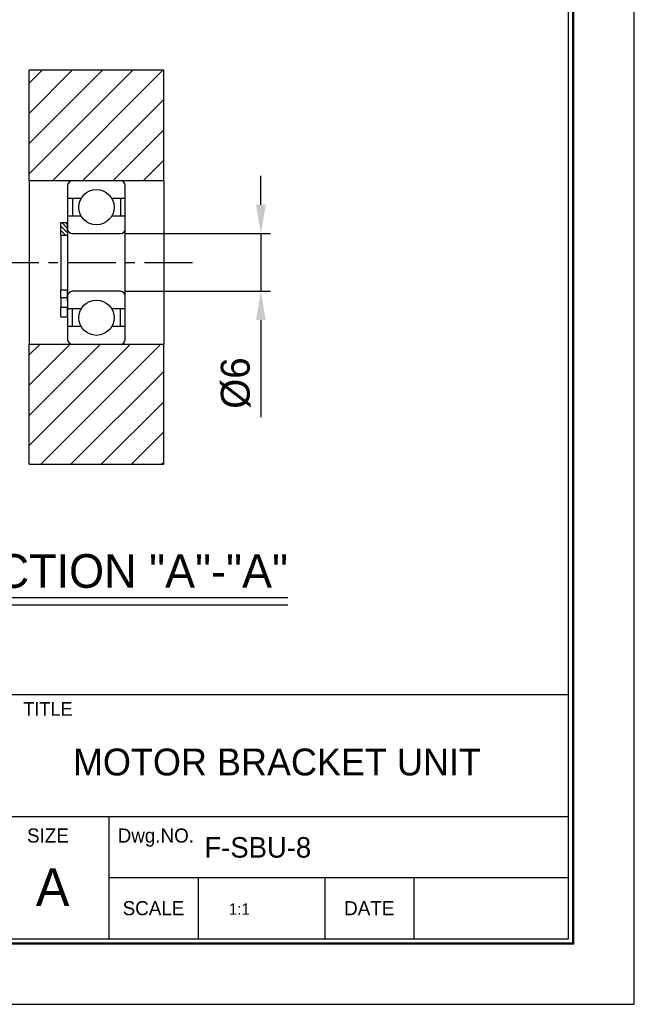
# Model space of a CAD drawing. Header units: millimetres. Extents: x 1186 to 1476, y 520 to 724.
# Tile 2 of 2: x 1412 to 1476, y 520 to 622. Entities that reach past the tile are written whole.
import ezdxf
from ezdxf.enums import TextEntityAlignment as Align

# ---------------------------------------------------------------- set-up
doc = ezdxf.new("R2010")
doc.units = ezdxf.units.MM
doc.linetypes.add('CENTER', pattern=[2, 1.25, -0.25, 0.25, -0.25])
for name, color, linetype in [('S1', 1, 'CENTER'), ('Z5', 7, 'Continuous'), ('Z7', 7, 'Continuous')]:
    doc.layers.add(name, color=color, linetype=linetype)
doc.dimstyles.new('S3', dxfattribs={"dimtxt": 3, "dimasz": 3, "dimexe": 1, "dimexo": 0.5, "dimgap": 1, "dimtad": 1, "dimdec": 3, "dimzin": 11, "dimdsep": 46, "dimtxsty": 'Standard', "dimcen": 0, "dimclrd": 5, "dimclre": 5, "dimclrt": 3, "dimadec": 0, "dimazin": 0, "dimtp": 4e-09, "dimtfac": 0.7, "dimtdec": 3, "dimtmove": 0, "dimatfit": 3, "dimfxl": 1.25, "dimtolj": 1, "dimtzin": 11, "dimarcsym": 0})

# ---------------------------------------------------------------- blocks, each defined once
blk = doc.blocks.new('*D47')
at = {"color": 5, "lineweight": -2, "ltscale": 4}
for p, q in [((1437.067132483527, 602.7395679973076), (1437.067132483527, 605.7395679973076)), ((1422.961986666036, 599.7395679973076), (1438.067132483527, 599.7395679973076)), ((1437.067132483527, 599.7395679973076), (1437.067132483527, 593.7395679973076)), ((1422.961986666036, 593.7395679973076), (1438.067132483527, 593.7395679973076)), ((1437.067132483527, 590.7395679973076), (1437.067132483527, 580.638369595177))]:
    blk.add_line(p, q, dxfattribs=at)
at = {"color": 5}
for points in [[(1436.567132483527, 602.7395679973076), (1437.567132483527, 602.7395679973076), (1437.067132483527, 599.7395679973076)], [(1437.567132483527, 590.7395679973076), (1436.567132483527, 590.7395679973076), (1437.067132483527, 593.7395679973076)]]:
    blk.add_solid(points, dxfattribs=at)
at = {"layer": 'Defpoints', "color": 0}
for p in [(1422.461986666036, 599.7395679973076), (1422.461986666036, 593.7395679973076), (1437.067132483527, 593.7395679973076)]:
    blk.add_point(p, dxfattribs=at)
at = {"color": 3, "insert": (1434.45328428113, 584.1889687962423), "char_height": 3, "attachment_point": 5, "rotation": 90}
blk.add_mtext('\\A1;%%C6', dxfattribs=at)
blk = doc.blocks.new('란표제')
at = {"layer": 'Z7', "color": 0}
for p, q in [((297.0000000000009, 0), (297.0000000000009, 210)), ((0, 0), (297.0000000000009, 0))]:
    blk.add_line(p, q, dxfattribs=at)
at = {"layer": 'Z7'}
for p, q in [((290.0000000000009, 33), (160.0000000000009, 33)), ((290.0000000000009, 20), (186.0000000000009, 20)), ((241.0000000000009, 20), (241.0000000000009, 7)), ((290.0000000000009, 13.5), (241.0000000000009, 13.5)), ((250.5000000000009, 13.5), (250.5000000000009, 7)), ((264.0000000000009, 13.5), (264.0000000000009, 7)), ((273.5000000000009, 13.5), (273.5000000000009, 7))]:
    blk.add_line(p, q, dxfattribs=at)
at = {"layer": 'Z7', "const_width": 0.25}
blk.add_lwpolyline([(290.5000000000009, 6.5), (290.5000000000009, 203.5), (10, 203.5), (10, 6.5)], close=True, dxfattribs=at)
at = {"layer": 'Z7'}
blk.add_lwpolyline([(290.0000000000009, 7), (290.0000000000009, 203), (10.5, 203), (10.5, 7)], close=True, dxfattribs=at)
at = {"layer": 'Z5', "ltscale": 0.5}
for tag, p, height in [('TITLE', (237.1657184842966, 24.40589700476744), 2.5), ('도번', (251.1811757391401, 15.64243272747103), 2.5), ('SCALE', (253.7810780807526, 9.552501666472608), 1.2), ('DATE', (277.0199167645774, 9.511328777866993), 1.2)]:
    blk.add_attdef(tag, p, '', height=height, dxfattribs=at)
at = {"layer": 'Z7'}
for s, height, p in [('TITLE', 1.444, (234.5000000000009, 31.5)), ('SIZE', 1.5, (234.5000000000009, 18)), ('Dwg.NO.', 1.5, (246.0000000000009, 18)), ('A', 4, (235.0000000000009, 12.5)), ('SCALE', 1.5, (245.7500000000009, 10.25)), ('DATE', 1.5, (268.7500000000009, 10.25))]:
    blk.add_text(s, height=height, dxfattribs=at).set_placement(p, align=Align.MIDDLE_CENTER)
for tag, p in [('필렛', (179.2500000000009, 10.89999999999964)), ('모따기', (179.2500000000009, 8.299999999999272))]:
    blk.add_attdef(tag, text='', height=1.15, dxfattribs=at).set_placement(p, align=Align.MIDDLE_LEFT)

msp = doc.modelspace()

# ---------------------------------------------------------------- hatches: boundary and pattern name
at = {"ltscale": 4, "transparency": 33554687}
h = msp.add_hatch(dxfattribs=at)
h.set_pattern_fill('ANSI31', color=5, scale=0.7, style=0)
h.set_pattern_definition([(45, (15691.13779135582, -15380.6644836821), (-1.571544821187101, 1.571544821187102), [])])
h.paths.add_polyline_path([(1422.469390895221, 605.2395131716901), (1426.961986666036, 605.2395131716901), (1426.961986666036, 616.7395143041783), (1412.961986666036, 616.7395143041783), (1412.961986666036, 605.2395131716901), (1417.45458243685, 605.2395131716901)])
h.paths.add_polyline_path([(1417.461986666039, 588.2395131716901), (1412.961986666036, 588.2395131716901), (1412.961986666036, 575.7395131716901), (1426.961986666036, 575.7395131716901), (1426.961986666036, 588.2395131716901), (1422.461986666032, 588.2395131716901)])
h = msp.add_hatch(dxfattribs=at)
h.set_pattern_fill('ANSI31', color=5, scale=0.1, angle=90, style=0)
h.set_pattern_definition([(135, (15344.29113889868, -16250.12257212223), (-0.2245064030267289, -0.2245064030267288), [])])
h.paths.add_polyline_path([(1416.961986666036, 600.0395131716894), (1416.961986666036, 600.2395679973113), (1416.961986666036, 600.8895131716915), (1416.261986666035, 600.8895131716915), (1416.261986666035, 599.5895131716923), (1416.961986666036, 599.5895131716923)])

# ---------------------------------------------------------------- linework, layer by layer
at = {"lineweight": -2}
for p, q in [((1412.961986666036, 605.2395131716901), (1412.961986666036, 616.7395143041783)), ((1426.961986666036, 616.7395143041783), (1412.961986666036, 616.7395143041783)), ((1426.961986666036, 605.2395131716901), (1426.961986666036, 616.7395143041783)), ((1426.961986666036, 605.2395131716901), (1412.961986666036, 605.2395131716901)), ((1412.961986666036, 605.2395131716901), (1412.961986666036, 588.2395131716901)), ((1426.961986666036, 605.2395131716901), (1426.961986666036, 588.2395131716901)), ((1416.261986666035, 600.8895131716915), (1416.961986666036, 600.8895131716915)), ((1416.261986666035, 599.5895131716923), (1416.261986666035, 600.8895131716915)), ((1416.961986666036, 600.8895131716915), (1416.961986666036, 599.5895131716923)), ((1416.961986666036, 600.0395131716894), (1416.961986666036, 600.8395131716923)), ((1416.261986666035, 599.5895131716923), (1416.961986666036, 599.5895131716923)), ((1416.261986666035, 599.5895131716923), (1416.261986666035, 593.889622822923)), ((1416.961986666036, 599.5895131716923), (1416.961986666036, 593.889622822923)), ((1416.261986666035, 593.889622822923), (1416.961986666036, 593.889622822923)), ((1416.261986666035, 593.0895131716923), (1416.261986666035, 593.889622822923)), ((1416.961986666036, 593.4396078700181), (1416.961986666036, 593.889622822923)), ((1416.961986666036, 592.6395131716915), (1416.961986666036, 593.4395131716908)), ((1416.261986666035, 593.0895131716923), (1416.961986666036, 593.0895131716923)), ((1416.261986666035, 593.0895131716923), (1416.261986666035, 592.0895131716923)), ((1416.961986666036, 592.6395131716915), (1416.961986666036, 592.0895131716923)), ((1416.261986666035, 592.0895131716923), (1416.961986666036, 592.0895131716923)), ((1416.261986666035, 591.0895131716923), (1416.261986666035, 592.0895131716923)), ((1416.961986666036, 591.0895131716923), (1416.961986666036, 592.0895131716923)), ((1416.261986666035, 591.0895131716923), (1416.961986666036, 591.0895131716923)), ((1412.961986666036, 588.2395131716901), (1426.961986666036, 588.2395131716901)), ((1412.961986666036, 575.7395131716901), (1412.961986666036, 588.2395131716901)), ((1426.961986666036, 575.7395131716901), (1426.961986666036, 588.2395131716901)), ((1412.961986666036, 575.7395131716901), (1426.961986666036, 575.7395131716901))]:
    msp.add_line(p, q, dxfattribs=at)
for p, q in [((1416.961986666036, 604.7395679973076), (1416.961986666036, 588.7395679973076)), ((1422.461986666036, 605.2395679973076), (1417.461986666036, 605.2395679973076)), ((1422.961986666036, 588.7395679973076), (1422.961986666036, 604.7395679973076)), ((1418.374478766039, 603.4061429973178), (1416.961986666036, 603.4061429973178)), ((1417.461986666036, 603.4061429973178), (1417.461986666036, 601.5729929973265)), ((1422.961986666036, 603.4061429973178), (1421.549494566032, 603.4061429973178)), ((1422.461986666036, 603.4061429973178), (1422.461986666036, 601.5729929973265)), ((1418.374478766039, 601.5729929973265), (1416.961986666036, 601.5729929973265)), ((1422.961986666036, 601.5729929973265), (1421.549494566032, 601.5729929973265)), ((1417.461986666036, 599.7395679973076), (1422.461986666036, 599.7395679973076)), ((1422.461986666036, 593.7395679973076), (1417.461986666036, 593.7395679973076)), ((1418.374478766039, 591.9061429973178), (1416.961986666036, 591.9061429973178)), ((1417.461986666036, 590.0729929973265), (1417.461986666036, 591.9061429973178)), ((1422.961986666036, 591.9061429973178), (1421.549494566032, 591.9061429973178)), ((1422.461986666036, 590.0729929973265), (1422.461986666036, 591.9061429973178)), ((1418.374478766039, 590.0729929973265), (1416.961986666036, 590.0729929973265)), ((1422.961986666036, 590.0729929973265), (1421.549494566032, 590.0729929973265)), ((1417.461986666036, 588.2395679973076), (1422.461986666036, 588.2395679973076))]:
    msp.add_line(p, q)
at = {"ltscale": 4}
for p, q in [((1402.127430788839, 561.8900385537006), (1439.879583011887, 561.8900385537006)), ((1402.127430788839, 561.1100354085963), (1439.879583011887, 561.1100354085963))]:
    msp.add_line(p, q, dxfattribs=at)
for centre in [(1419.961986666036, 602.4895679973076), (1419.961986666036, 590.9895679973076)]:
    msp.add_circle(centre, 1.83315)
for centre, start, end in [((1417.461986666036, 604.7395679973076), 90, 180), ((1422.461986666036, 604.7395679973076), 0, 90), ((1417.461986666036, 600.2395679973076), 180, 270), ((1422.461986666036, 600.2395679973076), 270, 0), ((1417.461986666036, 593.2395679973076), 90, 180), ((1422.461986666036, 593.2395679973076), 0, 90), ((1417.461986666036, 588.7395679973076), 180, 270), ((1422.461986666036, 588.7395679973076), 270, 0)]:
    msp.add_arc(centre, 0.5, start, end)
at = {"layer": 'S1', "ltscale": 4}
msp.add_line((1408.961986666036, 596.7395131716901), (1430.961986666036, 596.7395131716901), dxfattribs=at)

# ---------------------------------------------------------------- block references
at = {"ltscale": 5}
ref = msp.add_blockref('란표제', (1186.091109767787, 519.5428645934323), dxfattribs=dict(at, xscale=0.975804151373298, yscale=0.975804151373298, zscale=0.975804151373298))
ref.add_attrib('TITLE', 'MOTOR BRACKET UNIT', (1417.518402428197, 543.3582402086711), dxfattribs={"layer": 'Z5', "ltscale": 0.5, "height": 2.8})
ref.add_attrib('도번', 'F-SBU-8', (1431.194743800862, 534.8068153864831), dxfattribs={"layer": 'Z5', "ltscale": 0.5, "height": 2.134712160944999})
ref.add_attrib('SCALE', '1:1', (1433.731739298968, 528.8642353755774), dxfattribs={"layer": 'Z5', "ltscale": 0.5, "height": 1.170964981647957})

# ---------------------------------------------------------------- texts
at = {"color": 3, "ltscale": 0.5, "insert": (1439.886507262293, 562.8339155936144), "char_height": 3.500000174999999, "attachment_point": 9}
msp.add_mtext('\\A1;SECTION "A"-"A"', dxfattribs=at)

# ---------------------------------------------------------------- dimensions: what is measured, and where the dimension line sits
at = {"ltscale": 4}
dim = msp.add_linear_dim(base=(1437.067132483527, 593.7395679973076), p1=(1422.461986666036, 599.7395679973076), p2=(1422.461986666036, 593.7395679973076), angle=90, text='%%C<>', dimstyle='S3', dxfattribs=at)
dim.commit()
dim.dimension.update_dxf_attribs({"geometry": '*D47', "text_midpoint": (1434.45328428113, 584.1889687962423)})

doc.saveas('drawing.dxf')
